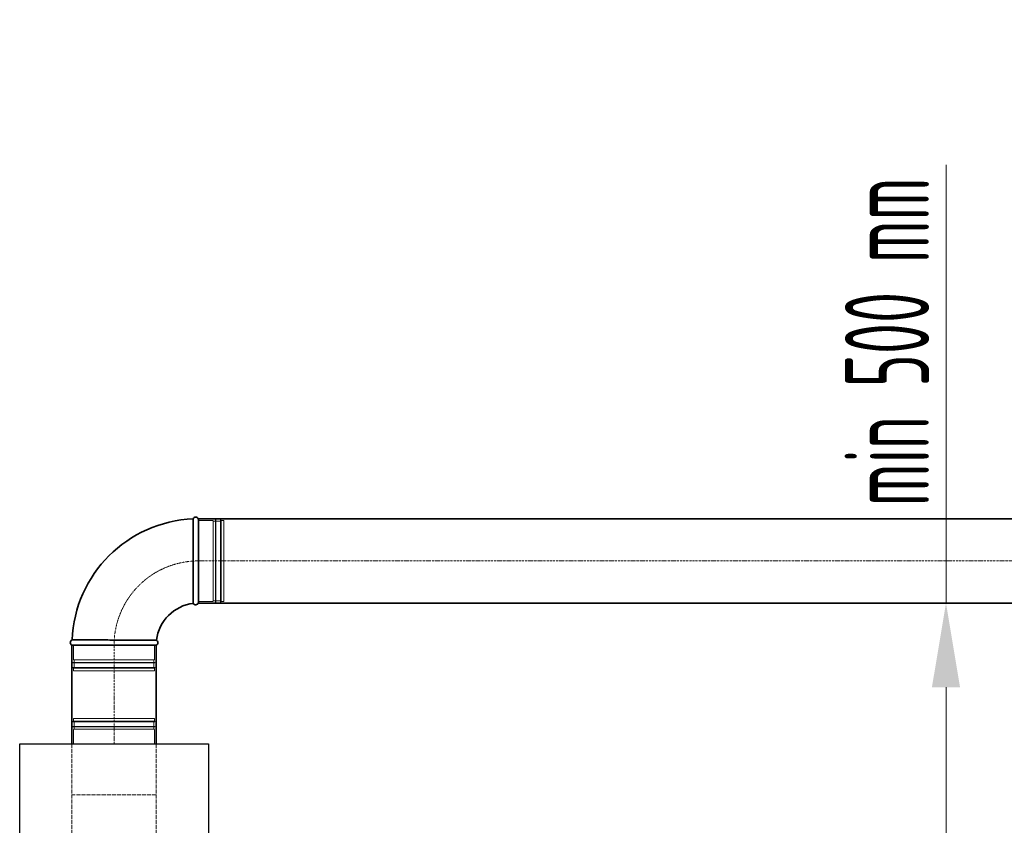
# Model space of a CAD drawing. Header units: millimetres. Extents: x 15940 to 92175, y -24684 to 227664.
# Tile 55 of 132: x 49139 to 50600, y 81557 to 82753. Entities that reach past the tile are written whole.
import ezdxf

# ---------------------------------------------------------------- set-up
doc = ezdxf.new("R2010")
doc.units = ezdxf.units.MM
doc.header["$LTSCALE"] = 0.05
doc.linetypes.add('ACAD_ISO02W100', pattern=[15, 12, -3])
doc.linetypes.add('ACAD_ISO10W100', pattern=[18, 12, -3, 0, -3])
for name, color, linetype, lineweight in [('UT_KOTY - DIMENZE', 7, 'Continuous', 5), ('VZT_05 ETA (ODVOD) - OBRYS', 6, 'Continuous', 35), ('VZT_06 ETA (ODVOD) - OSA', 6, 'ACAD_ISO10W100', 5), ('VZT_21 ZAŘÍZENÍ - OBRYS', 1, 'Continuous', 30), ('VZT_22 ZAŘÍZENÍ - DETAIL', 8, 'Continuous', 5)]:
    doc.layers.add(name, color=color, linetype=linetype, lineweight=lineweight)
doc.layers.add('VZT_07 ETA (ODVOD) - NETISK', color=8, linetype='ACAD_ISO02W100', lineweight=5, plot=False)
doc.styles.add('ISOCP 2.5', font='isocp.shx', dxfattribs={"width": 0.6, "height": 2.5})

msp = doc.modelspace()

# ---------------------------------------------------------------- linework, layer by layer
at = {"layer": 'UT_KOTY - DIMENZE'}
for p, q in [((50513.3, 81887), (50513.3, 82537.2)), ((50513.3, 81512), (50513.3, 81762))]:
    msp.add_line(p, q, dxfattribs=at)
msp.add_solid([(50492.4, 81762), (50534.1, 81762), (50513.3, 81887)], dxfattribs=at)
at = {"layer": 'VZT_05 ETA (ODVOD) - OBRYS'}
for p, q in [((49404.2, 81887), (49404.2, 82012)), ((49216.7, 81824.5), (49341.7, 81824.5))]:
    msp.add_line(p, q, dxfattribs=at)
for points in [[(49404.2, 82012), (50706, 82012)], [(49404.2, 81887), (50706, 81887)], [(49216.7, 81824.5), (49216.7, 81677.9)], [(49341.7, 81824.5), (49341.7, 81677.9)]]:
    msp.add_lwpolyline(points, dxfattribs=at)
for centre, radius, start, end in [((49400.3, 82010.3), 4.17, 23.4678, 158.8928), ((49404.2, 81824.5), 187.5, 92.3607, 177.6393), ((49404.2, 81824.5), 62.5, 96.8302, 173.1698), ((49400.3, 81888.6), 4.17, 210.2981, 336.5322), ((49218.3, 81828.3), 4.17, 111.1072, 246.5322), ((49340, 81828.3), 4.17, 293.4678, 59.7019)]:
    msp.add_arc(centre, radius, start, end, dxfattribs=at)
for points, knots in [([(49396.7, 81886.5), (49396.7, 81886.5), (49396.7, 81888.1), (49396.7, 81894.2), (49396.6, 81898.7), (49396.6, 81910.1), (49396.6, 81916.9), (49396.5, 81931.9), (49396.5, 81940), (49396.5, 81956.4), (49396.5, 81964.5), (49396.5, 81979.7), (49396.5, 81986.6), (49396.4, 81998.4), (49396.4, 82003.1), (49396.4, 82009.7), (49396.4, 82011.6), (49396.4, 82011.8), (49396.4, 82011.8), (49396.4, 82011.8)], [0, 0, 0, 0, 24.235852, 24.235852, 48.531845, 48.531845, 73.024415, 73.024415, 97.570898, 97.570898, 122.078339, 122.078339, 146.53579, 146.53579, 170.957495, 170.957495, 195.359468, 195.359468, 197.168246, 197.168246, 197.168246, 197.168246]), ([(49342.1, 81831.9), (49342.1, 81831.9), (49342, 81831.9), (49341.7, 81831.9), (49341.4, 81831.9), (49340.4, 81831.9), (49339.6, 81831.9), (49336.4, 81832), (49333.3, 81832), (49324.4, 81832), (49318.2, 81832), (49304.1, 81832.1), (49296.3, 81832.1), (49280, 81832.1), (49271.8, 81832.2), (49255.9, 81832.2), (49248.5, 81832.2), (49235.3, 81832.2), (49229.7, 81832.2), (49222.7, 81832.2), (49220.6, 81832.2), (49217.6, 81832.2), (49216.8, 81832.2), (49216.8, 81832.2)], [197.067977, 197.067977, 197.067977, 197.067977, 201.792196, 201.792196, 209.190204, 209.190204, 218.040239, 218.040239, 237.760854, 237.760854, 262.206108, 262.206108, 286.831239, 286.831239, 311.323072, 311.323072, 335.946087, 335.946087, 360.704397, 360.704397, 377.088273, 377.088273, 394.105327, 394.105327, 394.105327, 394.105327])]:
    msp.add_open_spline(points, degree=3, knots=knots, dxfattribs=at)
at = {"layer": 'VZT_06 ETA (ODVOD) - OSA', "ltscale": 0.3}
msp.add_lwpolyline([(49404.2, 81949.5), (49404.2, 81949.5, 0.414214), (49279.2, 81824.5), (49279.2, 81824.5)], format="xyb", dxfattribs=at)
at = {"layer": 'VZT_06 ETA (ODVOD) - OSA', "ltscale": 5}
for points in [[(50706, 81949.5), (49404.2, 81949.5)], [(49279.2, 81677.9), (49279.2, 81824.5)]]:
    msp.add_lwpolyline(points, dxfattribs=at)
at = {"layer": 'VZT_07 ETA (ODVOD) - NETISK', "ltscale": 0.4}
for p, q in [((49404.2, 82009.5), (49426.2, 82009.5)), ((49426.2, 81889.5), (49426.2, 82009.5)), ((49426.2, 82008.5), (49429.7, 82008.5)), ((49429.7, 81888.5), (49429.7, 82010.5)), ((49429.7, 82010.5), (49430.2, 82010.5)), ((49430.2, 81888.5), (49430.2, 82010.5)), ((49430.2, 82008.5), (49437.2, 82008.5)), ((49437.2, 81888.5), (49437.2, 82010.5)), ((49437.2, 82010.5), (49437.7, 82010.5)), ((49437.7, 81888.5), (49437.7, 82010.5)), ((49437.7, 82008.5), (49438.2, 82008.5)), ((49438.2, 81889.5), (49438.2, 82009.5)), ((49438.2, 82009.5), (49442.2, 82009.5)), ((49442.2, 81889.5), (49442.2, 82009.5)), ((49404.2, 81889.5), (49426.2, 81889.5)), ((49426.2, 81890.5), (49429.7, 81890.5)), ((49429.7, 81888.5), (49430.2, 81888.5)), ((49430.2, 81890.5), (49437.2, 81890.5)), ((49437.2, 81888.5), (49437.7, 81888.5)), ((49437.7, 81890.5), (49438.2, 81890.5)), ((49438.2, 81889.5), (49442.2, 81889.5)), ((49219.2, 81824.5), (49219.2, 81802.5)), ((49339.2, 81824.5), (49339.2, 81802.5)), ((49218.2, 81799), (49340.2, 81799)), ((49218.2, 81799), (49218.2, 81798.5)), ((49218.2, 81798.5), (49340.2, 81798.5)), ((49219.2, 81802.5), (49339.2, 81802.5)), ((49220.2, 81802.5), (49220.2, 81799)), ((49220.2, 81798.5), (49220.2, 81791.5)), ((49338.2, 81802.5), (49338.2, 81799)), ((49338.2, 81798.5), (49338.2, 81791.5)), ((49340.2, 81799), (49340.2, 81798.5)), ((49218.2, 81791.5), (49340.2, 81791.5)), ((49218.2, 81791.5), (49218.2, 81791)), ((49218.2, 81791), (49340.2, 81791)), ((49219.2, 81790.5), (49339.2, 81790.5)), ((49219.2, 81790.5), (49219.2, 81786.5)), ((49219.2, 81786.5), (49339.2, 81786.5)), ((49220.2, 81791), (49220.2, 81790.5)), ((49338.2, 81791), (49338.2, 81790.5)), ((49339.2, 81790.5), (49339.2, 81786.5)), ((49340.2, 81791.5), (49340.2, 81791)), ((49218.2, 81711.4), (49340.2, 81711.4)), ((49218.2, 81710.9), (49218.2, 81711.4)), ((49218.2, 81710.9), (49340.2, 81710.9)), ((49219.2, 81715.9), (49339.2, 81715.9)), ((49219.2, 81711.9), (49219.2, 81715.9)), ((49219.2, 81711.9), (49339.2, 81711.9)), ((49220.2, 81711.4), (49220.2, 81711.9)), ((49220.2, 81703.9), (49220.2, 81710.9)), ((49338.2, 81711.4), (49338.2, 81711.9)), ((49338.2, 81703.9), (49338.2, 81710.9)), ((49339.2, 81711.9), (49339.2, 81715.9)), ((49340.2, 81710.9), (49340.2, 81711.4)), ((49218.2, 81703.9), (49340.2, 81703.9)), ((49218.2, 81703.4), (49218.2, 81703.9)), ((49218.2, 81703.4), (49340.2, 81703.4)), ((49219.2, 81699.9), (49339.2, 81699.9)), ((49219.2, 81677.9), (49219.2, 81699.9)), ((49220.2, 81699.9), (49220.2, 81703.4)), ((49338.2, 81699.9), (49338.2, 81703.4)), ((49339.2, 81677.9), (49339.2, 81699.9)), ((49340.2, 81703.4), (49340.2, 81703.9))]:
    msp.add_line(p, q, dxfattribs=at)
at = {"layer": 'VZT_21 ZAŘÍZENÍ - OBRYS'}
msp.add_lwpolyline([(49139.2, 80177.9), (49139.2, 81677.9), (49419.2, 81677.9), (49419.2, 80177.9)], close=True, dxfattribs=at)
at = {"layer": 'VZT_22 ZAŘÍZENÍ - DETAIL', "linetype": 'ACAD_ISO02W100', "lineweight": 5, "ltscale": 10}
for points in [[(49216.7, 81677.9), (49216.7, 81214.1)], [(49341.7, 81677.9), (49341.7, 81214.1)], [(49341.7, 81602.4), (49216.7, 81602.4)]]:
    msp.add_lwpolyline(points, dxfattribs=at)

# ---------------------------------------------------------------- texts
at = {"layer": 'UT_KOTY - DIMENZE', "insert": (50425.8, 82274.6), "char_height": 125, "attachment_point": 5, "rotation": 90, "style": 'ISOCP 2.5'}
msp.add_mtext('min 500 mm', dxfattribs=at)

doc.saveas('drawing.dxf')
